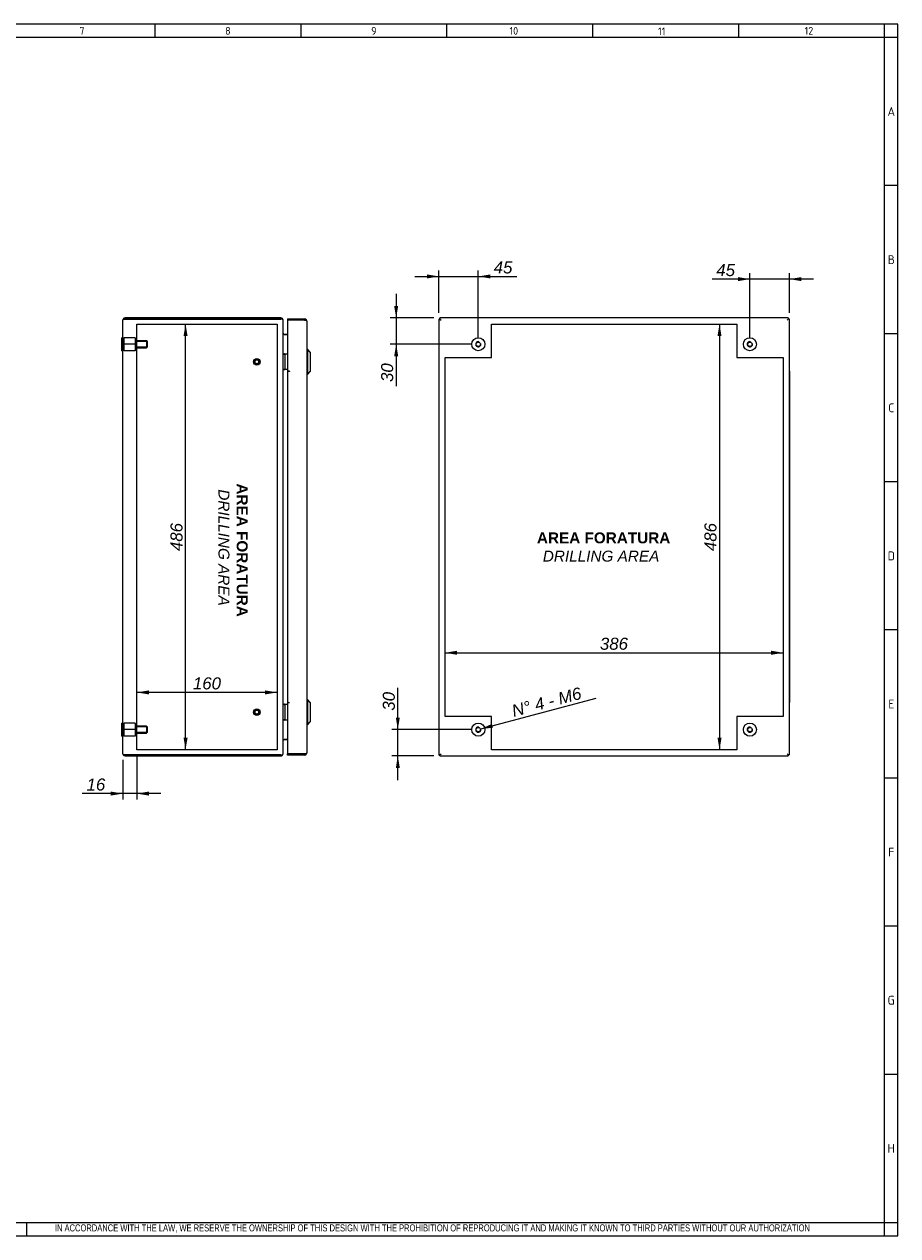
# Model space of a CAD drawing. Extents: x 6 to 412, y 11 to 288.
# Tile 3 of 3: x 213 to 412, y 11 to 288. Entities that reach past the tile are written whole.
import ezdxf
from ezdxf.enums import TextEntityAlignment as Align
from ezdxf.lldxf.tags import DXFTag

# ---------------------------------------------------------------- set-up
doc = ezdxf.new("R2010")
doc.units = 0
doc.layers.get('0').update_dxf_attribs({"linetype": 'CONTINUOUS'})
for name, color, linetype in [('_TRANSLATION', 7, 'CONTINUOUS'), ('AE00417_01', 7, 'CONTINUOUS'), ('AE00907_02', 7, 'CONTINUOUS'), ('C0000000', 7, 'CONTINUOUS'), ('C0000000_04', 7, 'CONTINUOUS'), ('C0000000_05', 7, 'CONTINUOUS'), ('C0000000_14', 7, 'CONTINUOUS'), ('C0000000_32', 7, 'CONTINUOUS'), ('DEFAULT', 7, 'CONTINUOUS'), ('SERRATURA_INF', 7, 'CONTINUOUS'), ('SERRATURA_SUP', 7, 'CONTINUOUS')]:
    doc.layers.add(name, color=color, linetype=linetype)
doc.styles.add('SEACAD_ARIAL', font='arial.ttf')
doc.styles.add('SEACAD_ARIALI', font='ariali.ttf')
tags = doc.linetypes.add('CENTER2', pattern=[28.575, 19.05, -3.175, 3.175, -3.175]).pattern_tags.tags
tags[10:11] = [DXFTag(74, 4), DXFTag(75, 0), DXFTag(340, '0'), DXFTag(46, 0.0), DXFTag(50, 0.0), DXFTag(44, 0.0), DXFTag(45, 0.0)]
tags[8:9] = [DXFTag(74, 4), DXFTag(75, 0), DXFTag(340, '0'), DXFTag(46, 0.0), DXFTag(50, 0.0), DXFTag(44, 0.0), DXFTag(45, 0.0)]
tags[6:7] = [DXFTag(74, 4), DXFTag(75, 0), DXFTag(340, '0'), DXFTag(46, 0.0), DXFTag(50, 0.0), DXFTag(44, 0.0), DXFTag(45, 0.0)]
tags[4:5] = [DXFTag(74, 4), DXFTag(75, 0), DXFTag(340, '0'), DXFTag(46, 0.0), DXFTag(50, 0.0), DXFTag(44, 0.0), DXFTag(45, 0.0)]
tags = doc.linetypes.add('HIDDEN2', pattern=[4.7625, 3.175, -1.5875]).pattern_tags.tags
tags[6:7] = [DXFTag(74, 4), DXFTag(75, 0), DXFTag(340, '0'), DXFTag(46, 0.0), DXFTag(50, 0.0), DXFTag(44, 0.0), DXFTag(45, 0.0)]
tags[4:5] = [DXFTag(74, 4), DXFTag(75, 0), DXFTag(340, '0'), DXFTag(46, 0.0), DXFTag(50, 0.0), DXFTag(44, 0.0), DXFTag(45, 0.0)]
doc.dimstyles.new('ISO', dxfattribs={"dimtxt": 2.75, "dimasz": 2.75, "dimexe": 1.375, "dimexo": 1.375, "dimgap": 0.6875, "dimtad": 1, "dimdec": 1, "dimlfac": 5, "dimtxsty": 'SEACAD_ARIAL', "dimsah": 1, "dimcen": 1.375, "dimadec": 1, "dimazin": 3, "dimtfac": 0.7, "dimtdec": 3, "dimtmove": 0, "dimatfit": 3})

# ---------------------------------------------------------------- blocks, each defined once
blk = doc.blocks.new('SE3')
at = {"layer": 'AE00417_01', "color": 7, "linetype": 'HIDDEN2'}
for centre, radius in [((265.79, 210.52), 0.75), ((265.79, 210.52), 0.6), ((265.79, 210.52), 0.5), ((265.79, 210.52), 0.45), ((265.79, 130.52), 0.75), ((265.79, 130.52), 0.6), ((265.79, 130.52), 0.5), ((265.79, 130.52), 0.45)]:
    blk.add_circle(centre, radius, dxfattribs=at)
for centre in [(265.79, 210.52), (265.79, 130.52)]:
    blk.add_arc(centre, 0.477, 75, 15, dxfattribs=at)
at = {"layer": 'AE00907_02', "color": 7, "linetype": 'HIDDEN2'}
for p, q in [((236.43, 120.76), (235.43, 120.76)), ((235.43, 120.76), (235.43, 120.76)), ((245.38, 120.76), (244.38, 120.76)), ((245.38, 120.76), (245.38, 120.76))]:
    blk.add_line(p, q, dxfattribs=at)
at = {"layer": 'AE00907_02', "color": 7, "linetype": 'CONTINUOUS'}
for p, q in [((236.43, 120.76), (236.4, 120.76)), ((244.38, 120.76), (236.43, 120.76)), ((244.38, 120.76), (236.43, 120.76)), ((244.42, 120.76), (244.38, 120.76))]:
    blk.add_line(p, q, dxfattribs=at)
at = {"layer": 'C0000000', "color": 7, "linetype": 'CONTINUOUS'}
for p, q in [((234.99, 213.02), (234.99, 216.02)), ((235.19, 216.02), (234.99, 216.02)), ((234.99, 213.02), (235.19, 213.02)), ((271.99, 212.32), (272, 212.32)), ((272.01, 212.32), (272.79, 212.32)), ((272.2, 212.12), (272.2, 208.92)), ((272, 208.72), (271.99, 208.72)), ((272.79, 208.72), (272.01, 208.72)), ((271.99, 132.32), (272, 132.32)), ((272.01, 132.32), (272.79, 132.32)), ((272.2, 132.12), (272.2, 128.92)), ((272, 128.72), (271.99, 128.72)), ((272.79, 128.72), (272.01, 128.72))]:
    blk.add_line(p, q, dxfattribs=at)
at = {"layer": 'C0000000', "color": 7, "linetype": 'HIDDEN2'}
for p, q in [((235.43, 216.02), (235.43, 214.52)), ((238.03, 216.02), (235.43, 216.02)), ((238.03, 216.02), (238.03, 214.52)), ((235.43, 214.52), (235.43, 213.02)), ((238.03, 214.52), (235.43, 214.52)), ((238.03, 213.02), (235.43, 213.02)), ((240.63, 215.32), (238.03, 215.32)), ((240.79, 215.17), (238.03, 215.17)), ((238.03, 214.52), (238.03, 213.02)), ((240.79, 213.88), (238.03, 213.88)), ((238.03, 213.72), (240.63, 213.72)), ((240.63, 215.32), (240.63, 213.72)), ((240.83, 215.12), (240.63, 215.32)), ((240.63, 213.72), (240.83, 213.92)), ((240.83, 213.92), (240.83, 215.12))]:
    blk.add_line(p, q, dxfattribs=at)
at = {"layer": 'C0000000', "color": 7, "linetype": 'CONTINUOUS'}
for centre, start, end in [((271.99, 212.12), 90, 180), ((271.99, 208.92), 180, 270), ((271.99, 132.12), 90, 180), ((271.99, 128.92), 180, 270)]:
    blk.add_arc(centre, 0.2, start, end, dxfattribs=at)
for points in [[(272.2, 212.12), (272.2, 212.32), (272, 212.32)], [(272, 208.72), (272.2, 208.72), (272.2, 208.92)], [(272.2, 132.12), (272.2, 132.32), (272, 132.32)], [(272, 128.72), (272.2, 128.72), (272.2, 128.92)]]:
    blk.add_rational_spline(points, [1, 0.707106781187, 1], degree=2, dxfattribs=at)
at = {"layer": 'C0000000_04', "color": 7, "linetype": 'HIDDEN2'}
for p, q in [((235.43, 128.02), (235.43, 126.52)), ((238.03, 128.02), (235.43, 128.02)), ((238.03, 128.02), (238.03, 126.52)), ((240.63, 127.32), (238.03, 127.32)), ((240.63, 127.32), (240.63, 125.72)), ((240.83, 127.12), (240.63, 127.32)), ((235.43, 126.52), (235.43, 125.02)), ((238.03, 126.52), (235.43, 126.52)), ((238.03, 125.02), (235.43, 125.02)), ((240.79, 127.17), (238.03, 127.17)), ((238.03, 126.52), (238.03, 125.02)), ((240.79, 125.88), (238.03, 125.88)), ((238.03, 125.72), (240.63, 125.72)), ((240.63, 125.72), (240.83, 125.92)), ((240.83, 125.92), (240.83, 127.12))]:
    blk.add_line(p, q, dxfattribs=at)
at = {"layer": 'C0000000_05', "color": 7, "linetype": 'CONTINUOUS'}
for p, q in [((234.99, 125.02), (234.99, 128.02)), ((235.19, 128.02), (234.99, 128.02)), ((234.99, 125.02), (235.19, 125.02))]:
    blk.add_line(p, q, dxfattribs=at)
at = {"layer": 'C0000000_14', "color": 7, "linetype": 'CONTINUOUS'}
for p, q in [((235.19, 121.02), (235.19, 220.02)), ((235.69, 220.28), (235.27, 220.28)), ((235.27, 220.28), (235.69, 220.28)), ((271.29, 220.52), (235.69, 220.52)), ((235.69, 220.28), (271.29, 220.28)), ((271.29, 220.28), (235.69, 220.28)), ((271.79, 121.03), (271.79, 220.02)), ((271.79, 220.02), (271.79, 220.02)), ((272.05, 216.76), (271.79, 216.76)), ((272.05, 216.76), (272.79, 216.76)), ((272.79, 216.76), (272.05, 216.76)), ((271.79, 124.29), (272.05, 124.29)), ((272.79, 124.29), (272.05, 124.29)), ((272.05, 124.28), (272.79, 124.28)), ((235.69, 120.77), (235.27, 120.77)), ((235.27, 120.76), (235.69, 120.76)), ((271.29, 120.77), (235.69, 120.77)), ((235.69, 120.76), (236.4, 120.76)), ((235.69, 120.52), (271.29, 120.52)), ((244.42, 120.76), (271.29, 120.76)), ((271.79, 121.02), (271.79, 121.03))]:
    blk.add_line(p, q, dxfattribs=at)
at = {"layer": 'C0000000_14', "color": 7, "linetype": 'CENTER2'}
for p, q in [((238.39, 121.92), (238.39, 219.12)), ((238.39, 219.12), (270.39, 219.12)), ((270.39, 219.12), (270.39, 121.92)), ((270.39, 121.92), (238.39, 121.92))]:
    blk.add_line(p, q, dxfattribs=at)
at = {"layer": 'C0000000_14', "color": 7, "linetype": 'CONTINUOUS'}
for centre, radius, start, end in [((235.69, 220.02), 0.5, 148.6677, 180), ((235.69, 220.02), 0.5, 90, 148.6677), ((271.29, 220.02), 0.5, 0, 90), ((271.29, 220.02), 0.26, 85.575, 90), ((272.05, 217.02), 0.26, 180, 270), ((272.05, 124.02), 0.26, 90, 180), ((235.69, 121.02), 0.5, 180, 211.3323), ((235.69, 121.02), 0.5, 211.3323, 270), ((271.29, 121.02), 0.5, 270, 360), ((271.29, 121.02), 0.26, 270, 274.425)]:
    blk.add_arc(centre, radius, start, end, dxfattribs=at)
for centre, major_axis, ratio, start_param, end_param in [((235.69, 220.02), (0.5, 0), 0.997824, 2.594742, 3.141593), ((271.29, 220.02), (-0.5, 0), 0.52, 3.141593, 4.712389), ((235.69, 121.02), (0.5, 0), 0.997824, 3.141593, 3.688444), ((271.29, 121.03), (0.5, 0), 0.52, 4.712389, 6.283185)]:
    blk.add_ellipse(centre, major_axis=major_axis, ratio=ratio, start_param=start_param, end_param=end_param, dxfattribs=at)
at = {"layer": 'C0000000_32', "color": 7, "linetype": 'CONTINUOUS'}
for p, q in [((272.79, 220.32), (272.79, 220.08)), ((272.79, 220.32), (276.69, 220.32)), ((272.79, 220.08), (276.69, 220.08)), ((273.03, 220.04), (272.79, 220.04)), ((272.79, 220.04), (272.79, 208.36)), ((273.03, 220.08), (274.73, 220.08)), ((276.69, 220.04), (273.03, 220.04)), ((274.73, 220.08), (275.33, 220.08)), ((275.33, 220.08), (275.33, 220.04)), ((276.69, 220.32), (276.69, 220.08)), ((277.12, 220.08), (276.69, 220.08)), ((276.69, 220.04), (277.12, 220.04)), ((277.19, 219.82), (277.19, 121.22)), ((273.03, 208.36), (272.79, 208.36)), ((273.2, 208.32), (272.8, 208.32)), ((272.8, 208.32), (272.8, 132.72)), ((273.2, 208.36), (273.03, 208.36)), ((273.2, 208.36), (273.2, 208.32)), ((273.2, 208.32), (273.2, 208.32)), ((273.03, 132.68), (272.79, 132.68)), ((272.79, 132.68), (272.79, 121)), ((272.8, 132.72), (273.2, 132.72)), ((273.03, 132.68), (273.2, 132.68)), ((273.2, 132.72), (273.2, 132.72)), ((273.2, 132.72), (273.2, 132.68)), ((273.03, 121), (272.79, 121)), ((272.79, 120.72), (272.79, 120.96)), ((276.69, 120.96), (272.79, 120.96)), ((276.69, 120.72), (272.79, 120.72)), ((273.03, 121), (276.69, 121)), ((273.03, 120.97), (274.73, 120.97)), ((275.33, 120.97), (274.73, 120.97)), ((275.33, 121), (275.33, 120.97)), ((276.69, 121), (277.12, 121)), ((277.12, 120.96), (276.69, 120.96)), ((276.69, 120.72), (276.69, 120.96))]:
    blk.add_line(p, q, dxfattribs=at)
for centre, radius, start, end in [((273.03, 220.08), 0.24, 179.9047, 189.4813), ((273.03, 220.08), 0.0004, 90, 270), ((276.69, 219.82), 0.5, 31.3323, 90), ((276.69, 219.82), 0.26, 57.7958, 90), ((276.69, 219.82), 0.5, 0, 31.3323), ((273.03, 120.97), 0.24, 170.5187, 180.0953), ((273.03, 120.97), 0.0004, 90, 270), ((276.69, 121.22), 0.26, 270, 302.2042), ((276.69, 121.22), 0.5, 270, 328.6677), ((276.69, 121.22), 0.5, 328.6677, 360)]:
    blk.add_arc(centre, radius, start, end, dxfattribs=at)
for centre, start_param, end_param in [((276.69, 219.82), 3.141593, 3.688444), ((276.69, 121.22), 2.594742, 3.141593)]:
    blk.add_ellipse(centre, major_axis=(-0.5, 0), ratio=0.846154, start_param=start_param, end_param=end_param, dxfattribs=at)
at = {"layer": 'SERRATURA_INF', "color": 7, "linetype": 'CONTINUOUS'}
for p, q in [((277.39, 133.32), (277.19, 133.32)), ((277.39, 127.72), (277.39, 133.32)), ((277.99, 132.72), (277.39, 133.32)), ((277.99, 132.72), (277.99, 128.32)), ((277.19, 127.72), (277.39, 127.72)), ((277.39, 127.72), (277.99, 128.32))]:
    blk.add_line(p, q, dxfattribs=at)
at = {"layer": 'SERRATURA_SUP', "color": 7, "linetype": 'CONTINUOUS'}
for p, q in [((277.39, 213.32), (277.19, 213.32)), ((277.39, 207.72), (277.39, 213.32)), ((277.99, 212.72), (277.39, 213.32)), ((277.99, 212.72), (277.99, 208.32)), ((277.19, 207.72), (277.39, 207.72)), ((277.39, 207.72), (277.99, 208.32))]:
    blk.add_line(p, q, dxfattribs=at)
blk = doc.blocks.new('SE4')
at = {"layer": 'AE00907_02', "color": 7, "linetype": 'CONTINUOUS'}
blk.add_line((387.1, 120.76), (387.1, 120.76), dxfattribs=at)
blk.add_line((387.1, 120.76), (387.1, 120.76), dxfattribs=at)
blk.add_line((387.1, 120.76), (387.1, 120.76), dxfattribs=at)
at = {"layer": 'C0000000', "color": 7, "linetype": 'CONTINUOUS'}
for radius in [1.5, 0.492]:
    blk.add_circle((378.34, 214.52), radius, dxfattribs=at)
blk.add_arc((378.34, 214.52), 0.6, 75, 15, dxfattribs=at)
at = {"layer": 'C0000000_05', "color": 7, "linetype": 'CONTINUOUS'}
for centre, radius in [((316.34, 214.52), 1.5), ((316.34, 214.52), 0.492), ((316.34, 126.52), 1.5), ((378.34, 126.52), 1.5), ((316.34, 126.52), 0.492), ((378.34, 126.52), 0.492)]:
    blk.add_circle(centre, radius, dxfattribs=at)
for centre in [(316.34, 214.52), (316.34, 126.52), (378.34, 126.52)]:
    blk.add_arc(centre, 0.6, 75, 15, dxfattribs=at)
at = {"layer": 'C0000000_14', "color": 7, "linetype": 'CONTINUOUS'}
for p, q in [((307.34, 220.28), (307.34, 120.77)), ((307.34, 220.28), (307.58, 220.28)), ((307.58, 220.52), (307.58, 220.28)), ((387.1, 220.52), (307.58, 220.52)), ((307.58, 220.28), (307.84, 220.02)), ((307.58, 220.28), (307.84, 220.02)), ((387.1, 220.28), (386.84, 220.02)), ((387.1, 220.28), (386.84, 220.02)), ((387.1, 220.52), (387.1, 220.28)), ((387.34, 220.28), (387.1, 220.28)), ((387.34, 120.77), (387.34, 220.28)), ((307.34, 120.77), (307.58, 120.77)), ((307.58, 120.76), (307.84, 121.02)), ((307.58, 120.77), (307.84, 121.02)), ((307.58, 120.52), (307.58, 120.76)), ((307.58, 120.52), (387.1, 120.52)), ((387.1, 120.77), (386.84, 121.02)), ((387.1, 120.76), (386.84, 121.02)), ((387.34, 120.77), (387.1, 120.77)), ((387.1, 120.52), (387.1, 120.76))]:
    blk.add_line(p, q, dxfattribs=at)
at = {"layer": 'C0000000_14', "color": 7, "linetype": 'CENTER2'}
for p, q in [((319.34, 211.52), (319.34, 219.12)), ((319.34, 219.12), (375.34, 219.12)), ((375.34, 219.12), (375.34, 211.52)), ((308.74, 129.52), (308.74, 211.52)), ((308.74, 211.52), (319.34, 211.52)), ((375.34, 211.52), (385.94, 211.52)), ((385.94, 211.52), (385.94, 129.52)), ((319.34, 129.52), (308.74, 129.52)), ((319.34, 121.92), (319.34, 129.52)), ((385.94, 129.52), (375.34, 129.52)), ((375.34, 129.52), (375.34, 121.92)), ((375.34, 121.92), (319.34, 121.92))]:
    blk.add_line(p, q, dxfattribs=at)
at = {"layer": 'C0000000_32', "color": 7, "linetype": 'CONTINUOUS'}
for p, q in [((307.42, 220.32), (307.42, 220.28)), ((307.58, 220.32), (307.42, 220.32)), ((307.78, 220.08), (307.78, 220.08)), ((307.82, 220.04), (307.82, 220.04)), ((386.86, 220.04), (386.86, 220.04)), ((386.9, 220.08), (386.9, 220.08)), ((387.26, 220.32), (387.1, 220.32)), ((387.26, 220.32), (387.26, 220.28)), ((387.34, 220.04), (387.34, 220.04)), ((387.34, 208.36), (387.34, 220.04)), ((387.34, 208.36), (387.34, 208.36)), ((387.34, 208.36), (387.34, 208.32)), ((387.34, 208.32), (387.34, 132.72)), ((387.34, 208.32), (387.34, 208.32)), ((387.34, 132.72), (387.34, 132.72)), ((387.34, 132.72), (387.34, 132.68)), ((387.34, 121), (387.34, 132.68)), ((387.34, 132.68), (387.34, 132.68)), ((307.42, 120.72), (307.42, 120.77)), ((307.42, 120.72), (307.58, 120.72)), ((307.78, 120.96), (307.78, 120.96)), ((307.82, 121.01), (307.82, 121.01)), ((386.86, 121.01), (386.86, 121.01)), ((386.9, 120.96), (386.9, 120.96)), ((387.1, 120.72), (387.26, 120.72)), ((387.26, 120.72), (387.26, 120.77)), ((387.34, 121), (387.34, 121))]:
    blk.add_line(p, q, dxfattribs=at)
blk = doc.blocks.new('DMBLK725')
at = {"layer": '_TRANSLATION', "linetype": 'CONTINUOUS'}
for points in [[(232.44, 111.46), (235.19, 111.92), (232.44, 112.38)], [(241.14, 111.46), (241.14, 112.38), (238.39, 111.92)]]:
    blk.add_hatch(color=7, dxfattribs=at).paths.add_polyline_path(points)
at = {"layer": '_TRANSLATION', "color": 7, "linetype": 'CONTINUOUS'}
for p, q in [((235.19, 119.65), (235.19, 110.55)), ((238.39, 120.55), (238.39, 110.55)), ((243.89, 111.92), (225.94, 111.92))]:
    blk.add_line(p, q, dxfattribs=at)
at = {"layer": '_TRANSLATION', "color": 7, "linetype": 'CONTINUOUS', "style": 'SEACAD_ARIALI'}
blk.add_text('16', height=2.75, dxfattribs=at).set_placement((226.91, 115.36), align=Align.TOP_LEFT)
blk = doc.blocks.new('DMBLK726')
at = {"layer": '_TRANSLATION', "linetype": 'CONTINUOUS'}
blk.add_hatch(color=7, dxfattribs=at).paths.add_polyline_path([(319.45, 127.83), (316.92, 126.68), (319.69, 126.95)])
at = {"layer": '_TRANSLATION', "color": 7, "linetype": 'CONTINUOUS'}
blk.add_line((316.92, 126.68), (343.26, 133.74), dxfattribs=at)
at = {"layer": '_TRANSLATION', "color": 7, "linetype": 'CONTINUOUS', "style": 'SEACAD_ARIALI'}
blk.add_text('N° 4 - M6', height=2.75, rotation=15, dxfattribs=at).set_placement((323.71, 132.06), align=Align.TOP_LEFT)
blk = doc.blocks.new('DMBLK727')
at = {"layer": '_TRANSLATION', "linetype": 'CONTINUOUS'}
for points in [[(297.51, 129.27), (297.96, 126.52), (298.42, 129.27)], [(297.51, 117.77), (298.42, 117.77), (297.96, 120.52)]]:
    blk.add_hatch(color=7, dxfattribs=at).paths.add_polyline_path(points)
at = {"layer": '_TRANSLATION', "color": 7, "linetype": 'CONTINUOUS'}
for p, q in [((297.96, 115.02), (297.96, 136.09)), ((314.96, 126.52), (296.59, 126.52)), ((306.2, 120.52), (296.59, 120.52))]:
    blk.add_line(p, q, dxfattribs=at)
at = {"layer": '_TRANSLATION', "color": 7, "linetype": 'CONTINUOUS', "style": 'SEACAD_ARIALI'}
blk.add_text('30', height=2.75, rotation=90, dxfattribs=at).set_placement((294.53, 130.85), align=Align.TOP_LEFT)
blk = doc.blocks.new('DMBLK728')
at = {"layer": '_TRANSLATION', "linetype": 'CONTINUOUS'}
for points in [[(297.13, 223.27), (297.59, 220.52), (298.05, 223.27)], [(297.13, 211.77), (298.05, 211.77), (297.59, 214.52)]]:
    blk.add_hatch(color=7, dxfattribs=at).paths.add_polyline_path(points)
at = {"layer": '_TRANSLATION', "color": 7, "linetype": 'CONTINUOUS'}
for p, q in [((297.59, 226.02), (297.59, 204.94)), ((306.2, 220.52), (296.22, 220.52)), ((314.96, 214.52), (296.22, 214.52))]:
    blk.add_line(p, q, dxfattribs=at)
at = {"layer": '_TRANSLATION', "color": 7, "linetype": 'CONTINUOUS', "style": 'SEACAD_ARIALI'}
blk.add_text('30', height=2.75, rotation=90, dxfattribs=at).set_placement((294.15, 205.9), align=Align.TOP_LEFT)
blk = doc.blocks.new('DMBLK729')
at = {"layer": '_TRANSLATION', "linetype": 'CONTINUOUS'}
for points in [[(304.59, 230.46), (304.59, 229.54), (307.34, 230)], [(319.09, 230.46), (316.34, 230), (319.09, 229.54)]]:
    blk.add_hatch(color=7, dxfattribs=at).paths.add_polyline_path(points)
at = {"layer": '_TRANSLATION', "color": 7, "linetype": 'CONTINUOUS'}
for p, q in [((301.84, 230), (325.15, 230)), ((307.34, 221.66), (307.34, 231.37)), ((316.34, 215.9), (316.34, 231.37))]:
    blk.add_line(p, q, dxfattribs=at)
at = {"layer": '_TRANSLATION', "color": 7, "linetype": 'CONTINUOUS', "style": 'SEACAD_ARIALI'}
blk.add_text('45', height=2.75, dxfattribs=at).set_placement((319.85, 233.44), align=Align.TOP_LEFT)
blk = doc.blocks.new('DMBLK730')
at = {"layer": '_TRANSLATION', "linetype": 'CONTINUOUS'}
for points in [[(375.59, 229.85), (375.59, 228.93), (378.34, 229.39)], [(390.09, 229.85), (387.34, 229.39), (390.09, 228.93)]]:
    blk.add_hatch(color=7, dxfattribs=at).paths.add_polyline_path(points)
at = {"layer": '_TRANSLATION', "color": 7, "linetype": 'CONTINUOUS'}
for p, q in [((378.34, 215.9), (378.34, 230.76)), ((387.34, 221.66), (387.34, 230.76)), ((392.84, 229.39), (369.7, 229.39))]:
    blk.add_line(p, q, dxfattribs=at)
at = {"layer": '_TRANSLATION', "color": 7, "linetype": 'CONTINUOUS', "style": 'SEACAD_ARIALI'}
blk.add_text('45', height=2.75, dxfattribs=at).set_placement((370.66, 232.83), align=Align.TOP_LEFT)
blk = doc.blocks.new('DMBLK733')
at = {"layer": '_TRANSLATION', "linetype": 'CONTINUOUS'}
for points in [[(249.97, 216.37), (249.51, 219.12), (249.05, 216.37)], [(249.97, 124.67), (249.05, 124.67), (249.51, 121.92)]]:
    blk.add_hatch(color=7, dxfattribs=at).paths.add_polyline_path(points)
at = {"layer": '_TRANSLATION', "color": 7, "linetype": 'CONTINUOUS'}
blk.add_line((249.51, 121.92), (249.51, 219.12), dxfattribs=at)
at = {"layer": '_TRANSLATION', "color": 7, "linetype": 'CONTINUOUS', "style": 'SEACAD_ARIALI'}
blk.add_text('486', height=2.75, rotation=90, dxfattribs=at).set_placement((246.07, 167.29), align=Align.TOP_LEFT)
blk = doc.blocks.new('DMBLK734')
at = {"layer": '_TRANSLATION', "linetype": 'CONTINUOUS'}
for points in [[(241.14, 135.48), (238.39, 135.02), (241.14, 134.56)], [(267.64, 135.48), (267.64, 134.56), (270.39, 135.02)]]:
    blk.add_hatch(color=7, dxfattribs=at).paths.add_polyline_path(points)
at = {"layer": '_TRANSLATION', "color": 7, "linetype": 'CONTINUOUS'}
blk.add_line((270.39, 135.02), (238.39, 135.02), dxfattribs=at)
at = {"layer": '_TRANSLATION', "color": 7, "linetype": 'CONTINUOUS', "style": 'SEACAD_ARIALI'}
blk.add_text('160', height=2.75, dxfattribs=at).set_placement((251.19, 138.46), align=Align.TOP_LEFT)
blk = doc.blocks.new('DMBLK739')
at = {"layer": '_TRANSLATION', "linetype": 'CONTINUOUS'}
for points in [[(370.94, 216.37), (371.86, 216.37), (371.4, 219.12)], [(370.94, 124.67), (371.4, 121.92), (371.86, 124.67)]]:
    blk.add_hatch(color=7, dxfattribs=at).paths.add_polyline_path(points)
at = {"layer": '_TRANSLATION', "color": 7, "linetype": 'CONTINUOUS'}
blk.add_line((371.4, 219.12), (371.4, 121.92), dxfattribs=at)
at = {"layer": '_TRANSLATION', "color": 7, "linetype": 'CONTINUOUS', "style": 'SEACAD_ARIALI'}
blk.add_text('486', height=2.75, rotation=90, dxfattribs=at).set_placement((367.96, 167.29), align=Align.TOP_LEFT)
blk = doc.blocks.new('DMBLK740')
at = {"layer": '_TRANSLATION', "linetype": 'CONTINUOUS'}
for points in [[(311.49, 144.53), (308.74, 144.07), (311.49, 143.61)], [(383.19, 144.53), (383.19, 143.61), (385.94, 144.07)]]:
    blk.add_hatch(color=7, dxfattribs=at).paths.add_polyline_path(points)
at = {"layer": '_TRANSLATION', "color": 7, "linetype": 'CONTINUOUS'}
blk.add_line((308.74, 144.07), (385.94, 144.07), dxfattribs=at)
at = {"layer": '_TRANSLATION', "color": 7, "linetype": 'CONTINUOUS', "style": 'SEACAD_ARIALI'}
blk.add_text('386', height=2.75, dxfattribs=at).set_placement((344.1, 147.51), align=Align.TOP_LEFT)

msp = doc.modelspace()

# ---------------------------------------------------------------- linework, layer by layer
at = {"color": 7, "linetype": 'CONTINUOUS'}
for p, q in [((412.092, 287.588), (6.234, 287.588)), ((242.48, 287.588), (242.48, 284.56)), ((275.797, 287.588), (275.797, 284.56)), ((309.113, 287.588), (309.113, 284.56)), ((342.43, 287.588), (342.43, 284.56)), ((375.747, 287.588), (375.747, 284.56)), ((412.092, 10.959), (412.092, 287.588)), ((412.092, 250.738), (409.063, 250.738)), ((412.092, 216.917), (409.063, 216.917)), ((412.092, 183.095), (409.063, 183.095)), ((412.092, 149.274), (409.063, 149.274)), ((412.092, 115.452), (409.063, 115.452)), ((412.092, 81.631), (409.063, 81.631)), ((412.092, 47.809), (409.063, 47.809)), ((213.272, 10.954), (213.272, 13.983)), ((6.234, 10.959), (412.092, 10.959))]:
    msp.add_line(p, q, dxfattribs=at)
at = {"layer": 'DEFAULT', "color": 7, "linetype": 'CONTINUOUS'}
for p, q in [((409.063, 10.959), (409.063, 287.588)), ((412.092, 284.56), (6.234, 284.56)), ((6.234, 13.988), (412.092, 13.988))]:
    msp.add_line(p, q, dxfattribs=at)

# ---------------------------------------------------------------- block references
at = {"layer": '_TRANSLATION'}
for name in ['SE3', 'SE4']:
    msp.add_blockref(name, (0, 0), dxfattribs=at)

# ---------------------------------------------------------------- texts
for s, insert, char_height, width, attachment_point in [('{\\fSolid Edge ANSI|b0||i0||c0|p34;\\C7;\\H1.766793;\\W1.;7}', (225.852, 285.196), 1.76679, 1.98765, 8), ('{\\fSolid Edge ANSI|b0||i0||c0|p34;\\C7;\\H1.766793;\\W1.;8}', (259.168, 285.196), 1.76679, 1.98765, 8), ('{\\fSolid Edge ANSI|b0||i0||c0|p34;\\C7;\\H1.766793;\\W1.;9}', (292.485, 285.196), 1.76679, 1.98765, 8), ('{\\fSolid Edge ANSI|b0||i0||c0|p34;\\C7;\\H1.766793;\\W1.;10}', (324.438, 285.196), 1.76679, 11.1986, 8), ('{\\fSolid Edge ANSI|b0||i0||c0|p34;\\C7;\\H1.766793;\\W1.;11}', (358.218, 285.073), 1.76679, 10.09104, 8), ('{\\fSolid Edge ANSI|b0||i0||c0|p34;\\C7;\\H1.766793;\\W1.;12}', (391.814, 285.196), 1.76679, 8.86043, 8), ('{\\fSolid Edge ANSI|b0||i0||c0|p34;\\C7;\\H2.019192;\\W1.;A}', (410.612, 266.645), 2.01919, 2.2716, 8), ('{\\fSolid Edge ANSI|b0||i0||c0|p34;\\C7;\\H2.019192;\\W1.;B}', (410.616, 232.824), 2.01919, 2.524, 8), ('{\\fSolid Edge ANSI|b0||i0||c0|p34;\\C7;\\H2.019192;\\W1.;C}', (410.614, 199.002), 2.01919, 2.3978, 8), ('{\\fSolid Edge ANSI|b0||i0||c0|p34;\\C7;\\H2.019192;\\W1.;D}', (410.616, 165.181), 2.01919, 2.524, 8), ('{\\fSolid Edge ANSI|b0||i0||c0|p34;\\C7;\\H2.019192;\\W1.;E}', (410.614, 131.359), 2.01919, 2.3978, 8), ('{\\fSolid Edge ANSI|b0||i0||c0|p34;\\C7;\\H2.019192;\\W1.;F}', (410.612, 97.538), 2.01919, 2.2716, 8), ('{\\fSolid Edge ANSI|b0||i0||c0|p34;\\C7;\\H2.019192;\\W1.;G}', (410.586, 63.716), 2.01919, 2.5871, 8), ('{\\fSolid Edge ANSI|b0||i0||c0|p34;\\C7;\\H2.019192;\\W1.;H}', (410.588, 29.895), 2.01919, 2.7133, 8), ('{\\fArial Narrow|b0||i0||c0|p34;\\C7;\\H1.6;\\W0.94;IN ACCORDANCE WITH THE LAW, WE RESERVE THE OWNERSHIP OF THIS DESIGN WITH THE PROHIBITION OF REPRODUCING IT AND MAKING IT KNOWN TO THIRD PARTIES WITHOUT OUR AUTHORIZATION}', (219.688, 11.652), 1.6, 181.99571, 7)]:
    msp.add_mtext(s, dxfattribs=dict(insert=insert, char_height=char_height, width=width, attachment_point=attachment_point))
at = {"layer": '_TRANSLATION', "insert": (260.339, 168.094), "char_height": 3, "width": 34.96354, "attachment_point": 5, "rotation": 270}
msp.add_mtext('{\\fArial|b0||i0||c0|p34;\\C7;\\H3.;\\W1.; }{\\fArial|b1||i0||c0|p34;\\C7;\\H2.5;\\W1.;AREA FORATURA \\P}{\\fArial|b0||i1||c0|p34;\\C7;\\H2.5;\\W1.;DRILLING AREA}', dxfattribs=at)
at = {"layer": '_TRANSLATION', "insert": (344.363, 168.206), "char_height": 3, "width": 34.96354, "attachment_point": 5}
msp.add_mtext('{\\fArial|b0||i0||c0|p34;\\C7;\\H3.;\\W1.; }{\\fArial|b1||i0||c0|p34;\\C7;\\H2.5;\\W1.;AREA FORATURA \\P}{\\fArial|b0||i1||c0|p34;\\C7;\\H2.5;\\W1.;DRILLING AREA}', dxfattribs=at)

# ---------------------------------------------------------------- dimensions: what is measured, and where the dimension line sits
at = {"layer": '_TRANSLATION', "color": 7, "linetype": 'CONTINUOUS'}
for base, p1, p2, picture, middle in [((316.336, 229.999), (307.336, 220.284), (316.336, 214.525), 'DMBLK729', (318.883, 229.999)), ((378.336, 229.389), (387.336, 220.284), (378.336, 214.525), 'DMBLK730', (375.962, 229.389)), ((238.394, 135.019), (270.394, 121.925), (238.394, 121.925), 'DMBLK734', (254.394, 135.019)), ((235.194, 111.922), (238.394, 121.925), (235.194, 121.025), 'DMBLK725', (232.208, 111.922))]:
    dim = msp.add_linear_dim(base=base, p1=p1, p2=p2, text='\\A1;<>', dimstyle='ISO', dxfattribs=at)
    dim.commit()
    dim.dimension.update_dxf_attribs({"geometry": picture, "text_midpoint": middle, "dimtype": 160})
for base, p1, p2, angle, picture, middle, dimtype in [((297.59, 214.525), (307.577, 220.525), (316.336, 214.525), 90, 'DMBLK728', (297.59, 211.14), 160), ((249.51, 121.925), (238.394, 121.925), (238.394, 219.125), 90, 'DMBLK733', (249.51, 170.525), 161), ((371.402, 219.125), (375.336, 219.125), (375.336, 121.925), 270, 'DMBLK739', (371.402, 170.525), 161), ((308.736, 144.073), (308.736, 129.525), (385.936, 129.525), 0, 'DMBLK740', (347.336, 144.073), 161), ((297.965, 126.525), (307.577, 120.525), (316.336, 126.525), 90, 'DMBLK727', (297.965, 129.888), 160)]:
    dim = msp.add_linear_dim(base=base, p1=p1, p2=p2, angle=angle, text='\\A1;<>', dimstyle='ISO', dxfattribs=at)
    dim.commit()
    dim.dimension.update_dxf_attribs({"geometry": picture, "text_midpoint": middle, "dimtype": dimtype})
dim = msp.add_diameter_dim_2p(p1=(315.757, 126.37), p2=(316.916, 126.68), text='\\A1;N° 4 - M6 {}', dimstyle='ISO', override={"dimtmove": 1, "dimtolj": 1}, dxfattribs=at)
dim.commit()
dim.dimension.update_dxf_attribs({"geometry": 'DMBLK726', "text_midpoint": (323.665, 128.489), "dimtype": 163})

doc.saveas('drawing.dxf')
